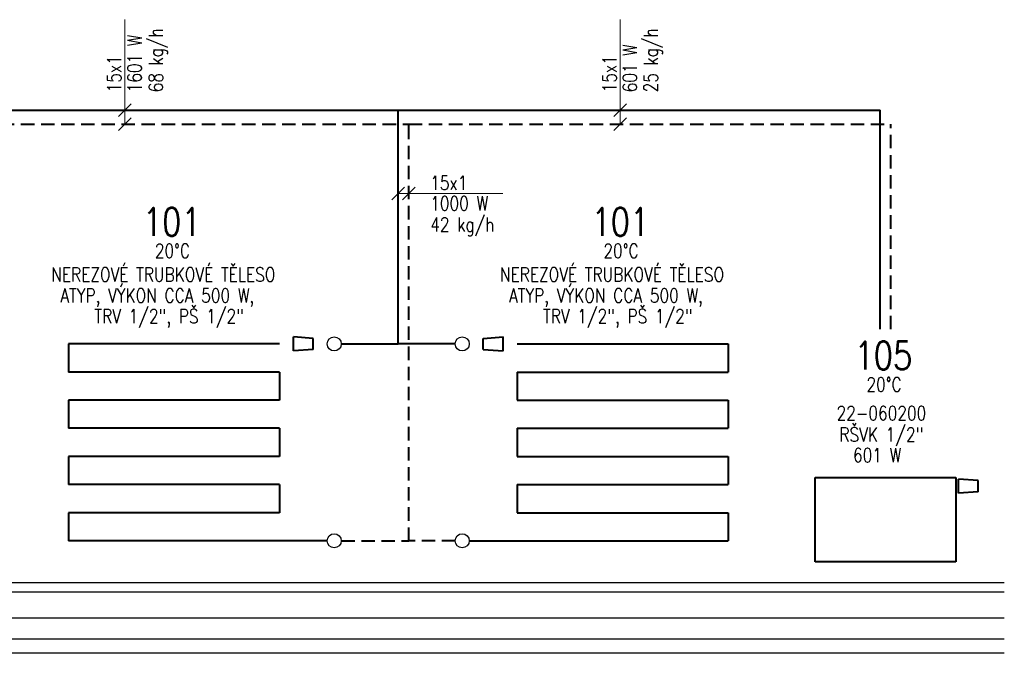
# Model space of a CAD drawing. Header units: millimetres. Extents: x -1200 to 89261, y -18765 to 52904.
# Tile 19 of 20: x 48183 to 62186, y 42507 to 51520. Entities that reach past the tile are written whole.
import ezdxf
from ezdxf.enums import TextEntityAlignment as Align

# ---------------------------------------------------------------- set-up
doc = ezdxf.new("R2010")
doc.units = ezdxf.units.MM
doc.header["$LTSCALE"] = 15
doc.linetypes.add('DASHED', pattern=[19.05, 12.7, -6.35])
for name, color, linetype, lineweight in [('T_otopna_telesa', 1, 'Continuous', 40), ('T_popis', 4, 'Continuous', 0), ('T_potrubi_privodni', 1, 'Continuous', 40), ('T_potrubi_zpetne', 5, 'DASHED', 40), ('T_text', 3, 'Continuous', 18)]:
    doc.layers.add(name, color=color, linetype=linetype, lineweight=lineweight)
doc.layers.add('T_popis_telesa', color=31, linetype='Continuous')
doc.layers.add('T_stoupacky', color=3, linetype='Continuous')
doc.layers.add('T_vykony', color=6, linetype='Continuous', plot=False)
doc.styles.add('EP', font='romans.shx', dxfattribs={"width": 0.8})

# ---------------------------------------------------------------- blocks, each defined once
blk = doc.blocks.new('A$C20e766d5')
at = {"layer": 'T_otopna_telesa'}
for p, q in [((-1000, 600), (0, 600)), ((-1000, 0), (-1000, 600)), ((0, 600), (0, 0)), ((0, 0), (-1000, 0))]:
    blk.add_line(p, q, dxfattribs=at)

msp = doc.modelspace()

# ---------------------------------------------------------------- linework, layer by layer
at = {"linetype": 'Continuous'}
for p, q in [((62186, 43507), (25297, 43507)), ((62186, 43377), (25297, 43377)), ((62186, 43007), (25297, 43007)), ((62186, 42707), (25297, 42707)), ((62186, 42507), (25297, 42507))]:
    msp.add_line(p, q, dxfattribs=at)
at = {"layer": 'T_otopna_telesa', "color": 4, "ltscale": 2}
for p, q in [((52077, 46807), (52077, 47007)), ((52357, 46987), (52077, 47007)), ((52357, 46827), (52357, 46987)), ((54777, 46987), (55057, 47007)), ((54777, 46827), (54777, 46987)), ((55057, 46807), (55057, 47007)), ((52357, 46827), (52077, 46807)), ((54777, 46827), (55057, 46807)), ((61534, 44783), (61534, 44983)), ((61814, 44963), (61534, 44983)), ((61814, 44803), (61814, 44963)), ((61814, 44803), (61534, 44783))]:
    msp.add_line(p, q, dxfattribs=at)
at = {"layer": 'T_otopna_telesa', "ltscale": 2}
for p, q in [((51877, 46907), (48877, 46907)), ((48877, 46907), (48877, 46507)), ((55257, 46907), (58257, 46907)), ((58257, 46907), (58257, 46507)), ((51877, 46507), (48877, 46507)), ((51877, 46507), (51877, 46107)), ((55257, 46507), (58257, 46507)), ((55257, 46507), (55257, 46107)), ((51877, 46107), (48877, 46107)), ((48877, 46107), (48877, 45707)), ((55257, 46107), (58257, 46107)), ((58257, 46107), (58257, 45707)), ((51877, 45707), (48877, 45707)), ((51877, 45707), (51877, 45307)), ((55257, 45707), (58257, 45707)), ((55257, 45707), (55257, 45307)), ((51877, 45307), (48877, 45307)), ((48877, 45307), (48877, 44907)), ((55257, 45307), (58257, 45307)), ((58257, 45307), (58257, 44907)), ((51877, 44907), (48877, 44907)), ((51877, 44907), (51877, 44507)), ((55257, 44907), (58257, 44907)), ((55257, 44907), (55257, 44507)), ((51877, 44507), (48877, 44507)), ((48877, 44507), (48877, 44107)), ((55257, 44507), (58257, 44507)), ((58257, 44507), (58257, 44107)), ((52557, 44107), (48877, 44107)), ((54577, 44107), (58257, 44107))]:
    msp.add_line(p, q, dxfattribs=at)
at = {"layer": 'T_potrubi_privodni'}
for p, q in [((33714, 50232), (53567, 50232)), ((53567, 46907), (53567, 50232)), ((53567, 50232), (60423, 50232)), ((60423, 47118), (60423, 50232)), ((52757, 46907), (53567, 46907)), ((54377, 46907), (53567, 46907))]:
    msp.add_line(p, q, dxfattribs=at)
at = {"layer": 'T_potrubi_zpetne'}
for p, q in [((33914, 50032), (53717, 50032)), ((53717, 44107), (53717, 50032)), ((53717, 50032), (60573, 50032)), ((60573, 47118), (60573, 50032)), ((52757, 44107), (53717, 44107)), ((54377, 44107), (53717, 44107))]:
    msp.add_line(p, q, dxfattribs=at)
at = {"layer": 'T_stoupacky'}
for centre in [(52657, 46907), (54477, 46907), (52657, 44107), (54477, 44107)]:
    msp.add_circle(centre, 100, dxfattribs=at)
at = {"layer": 'T_text'}
for p, q in [((49680, 50032), (49680, 51520)), ((56722, 50032), (56722, 51520)), ((49589, 50141), (49770, 50322)), ((56632, 50141), (56813, 50322)), ((49589, 49941), (49770, 50122)), ((56632, 49941), (56813, 50122)), ((53476, 48955), (53658, 49136)), ((53567, 49045), (55055, 49045)), ((53626, 48955), (53808, 49136))]:
    msp.add_line(p, q, dxfattribs=at)

# ---------------------------------------------------------------- block references
at = {"layer": 'T_otopna_telesa', "xscale": 2, "yscale": 2, "zscale": 2}
msp.add_blockref('A$C20e766d5', (61498, 43807), dxfattribs=at)

# ---------------------------------------------------------------- texts
at = {"layer": 'T_popis', "style": 'EP', "width": 0.8}
for s, p in [('101', (50346, 48443)), ('101', (56726, 48443)), ('105', (60467, 46543))]:
    msp.add_text(s, height=400, dxfattribs=at).set_placement(p, align=Align.CENTER)
at = {"layer": 'T_popis_telesa', "ltscale": 10, "style": 'EP', "width": 0.8}
for s, p in [('NEREZOVÉ TRUBKOVÉ TĚLESO', (48632, 47794, -850)), ('NEREZOVÉ TRUBKOVÉ TĚLESO', (55013, 47794, -850)), ('ATYP, VÝKON CCA 500 W,', (48762, 47498, -850)), ('ATYP, VÝKON CCA 500 W,', (55143, 47498, -850)), ('TRV 1/2", PŠ 1/2"', (49246, 47203, 850)), ('TRV 1/2", PŠ 1/2"', (55627, 47203, 850)), ('22-060200', (59801, 45824)), ('RŠVK 1/2"', (59841, 45521)), ('601 W', (60035, 45225, 1700))]:
    msp.add_text(s, height=200, dxfattribs=at).set_placement(p)
at = {"layer": 'T_text', "ltscale": 10, "style": 'EP', "width": 0.8}
for p in [(49627, 50486, 0), (56670, 50486, 0)]:
    msp.add_text('15x1', height=200, rotation=90, dxfattribs=at).set_placement(p)
for s, p in [('15x1', (54022, 49098, 0)), ('20°C', (50105, 48132)), ('20°C', (56485, 48132)), ('20°C', (60226, 46232))]:
    msp.add_text(s, height=200, dxfattribs=at).set_placement(p)
at = {"layer": 'T_vykony', "ltscale": 10, "style": 'EP', "width": 0.8}
for s, p in [('1601 W', (49918, 50486, 0)), ('68 kg/h', (50218, 50486, 0)), ('25 kg/h', (57260, 50486, 0)), ('601 W', (56960, 50486, 0))]:
    msp.add_text(s, height=200, rotation=90, dxfattribs=at).set_placement(p)
for s, p in [('1000 W', (54022, 48807, 0)), ('42 kg/h', (54022, 48507, 0))]:
    msp.add_text(s, height=200, dxfattribs=at).set_placement(p)

doc.saveas('drawing.dxf')
